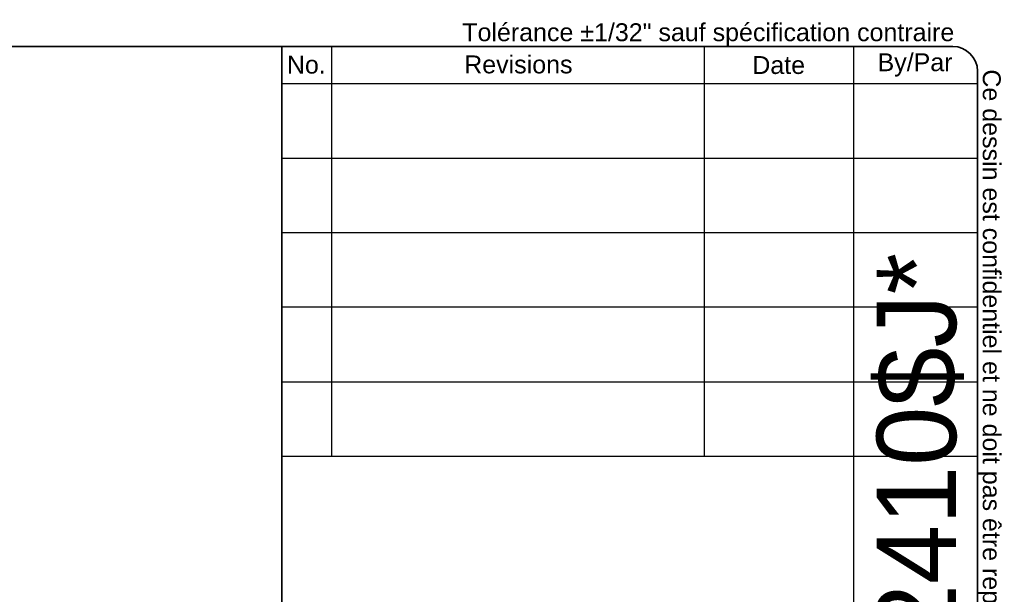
# Model space of a CAD drawing. Header units: inches. Extents: x 3 to 173, y 3 to 113.
# Tile 8 of 8: x 122 to 173, y 83 to 113. Entities that reach past the tile are written whole.
import ezdxf
from ezdxf.enums import TextEntityAlignment as Align

# ---------------------------------------------------------------- set-up
doc = ezdxf.new("R2010")
doc.units = ezdxf.units.IN
doc.header["$LTSCALE"] = 10.4
doc.header["$MEASUREMENT"] = 0
doc.layers.get('0').update_dxf_attribs({"lineweight": 25})
doc.layers.add('Sketch Geometry(ANSI)', color=7, linetype='Continuous', lineweight=25)
doc.layers.add('Symbols(ANSI)', color=7, linetype='Continuous', lineweight=25)
doc.styles.add('Current-ANSI', font='arial.ttf')
doc.styles.add('Text Style44', font='arialbd.ttf')
doc.styles.add('Text Style83', font='FRE3OF9X.TTF')

# ---------------------------------------------------------------- blocks, each defined once
blk = doc.blocks.new('Title Blocks EXM - ANSI B')
at = {"layer": 'Sketch Geometry(ANSI)'}
for p, q in [((13.25, 10.687), (16.625, 10.687)), ((13.5, 10.687), (13.5, 8.625)), ((15.375, 10.687), (15.375, 8.625)), ((16.125, 10.687), (16.125, 3.5)), ((16.75, 10.562), (16.75, 0.375)), ((13.25, 10.5), (16.75, 10.5)), ((13.25, 10.125), (16.75, 10.125)), ((13.25, 9.75), (16.75, 9.75)), ((16.75, 9.375), (13.25, 9.375)), ((13.25, 9), (16.75, 9)), ((16.75, 9), (16.75, 8.625)), ((13.25, 8.625), (16.75, 8.625))]:
    blk.add_line(p, q, dxfattribs=at)
at = {"layer": 'Sketch Geometry(ANSI)', "linetype": 'Continuous', "lineweight": 35}
for q in [(13.25, 10.687), (13.25, 3.5)]:
    blk.add_line((13.25, 8.625), q, dxfattribs=at)
at = {"layer": 'Sketch Geometry(ANSI)'}
blk.add_arc((16.625, 10.562), 0.125, 0, 90, dxfattribs=at)
at = {"layer": 'Symbols(ANSI)', "color": 7, "char_height": 0.09, "attachment_point": 5, "style": 'Current-ANSI'}
for s, insert, width in [('No.', (13.3727, 10.5947), 0.250391), ('Revisions', (14.4395, 10.5958), 1.873306), ('By/Par', (16.4354, 10.5938), 0.622018), ('Date', (15.7494, 10.5928), 0.751347)]:
    blk.add_mtext(s, dxfattribs=dict(at, insert=insert, width=width))
at = {"layer": 'Symbols(ANSI)', "color": 7, "style": 'Current-ANSI'}
for tag, p in [('REV1', (13.3753, 10.3127)), ('REV1DATE', (15.7496, 10.31)), ('REV1BY', (16.4371, 10.3133)), ('REV2', (13.3734, 9.9377)), ('REV2DATE', (15.7475, 9.9406)), ('REV2BY', (16.4372, 9.9385)), ('REV3', (13.3741, 9.563)), ('REV3DATE', (15.7516, 9.563)), ('REV3BY', (16.4372, 9.5635)), ('REV4', (13.3766, 9.1879)), ('REV4DATE', (15.7516, 9.1879)), ('REV4BY', (16.4411, 9.1885)), ('REV5', (13.3734, 8.8129)), ('REV5DATE', (15.7516, 8.8129)), ('REV5BY', (16.4379, 8.8113)), ('MFG_APPROVED_DATE', (16.3934, 2.3745)), ('DETAIL_REV', (16.2494, 0.9257))]:
    blk.add_attdef(tag, text='', height=0.09, dxfattribs=at).set_placement(p, align=Align.MIDDLE_CENTER)
for tag, p in [('REV1DESC', (13.5255, 10.3098)), ('REV2DESC', (13.5253, 9.9374)), ('REV3DESC', (13.528, 9.5635)), ('REV4DESC', (13.533, 9.1903)), ('REV5DESC', (13.5322, 8.8113)), ('COMPANY', (14.1202, 2.375))]:
    blk.add_attdef(tag, text='', height=0.09, dxfattribs=at).set_placement(p, align=Align.MIDDLE_LEFT)
at = {"layer": 'Symbols(ANSI)', "color": 7, "style": 'Text Style83'}
blk.add_attdef('BARCODE_001', (16.6422, 3.9376), '', height=0.4, rotation=90, dxfattribs=at)
at = {"layer": 'Symbols(ANSI)', "color": 7}
for tag, p, height, style in [('IDW_DATE_001', (16.1526, 2.0799), 0.09, 'Current-ANSI'), ('MATERIEL_001', (13.9591, 1.7815), 0.09, 'Current-ANSI'), ('FINISH_001', (16.1353, 1.4698), 0.09, 'Current-ANSI'), ('COLOR_001', (14.0553, 1.4037), 0.09, 'Current-ANSI'), ('FINISH_002', (16.0762, 1.3198), 0.09, 'Current-ANSI'), ('IDW_DESC_001', (13.5555, 0.8851), 0.09, 'Current-ANSI'), ('Sheet_Number_001', (16.3428, 0.5799), 0.09, 'Current-ANSI'), ('IDW_REV_001', (15.9474, 0.3552), 0.14, 'Text Style44'), ('IDW_NAME_001', (13.7558, 0.3043), 0.14, 'Text Style44'), ('Number_of_sheets_001', (16.5509, 0.3301), 0.09, 'Current-ANSI')]:
    blk.add_attdef(tag, p, '', height=height, dxfattribs=dict(at, style=style))
blk = doc.blocks.new('Borders 2_EXM - B (Inch)')
at = {"layer": 'Sketch Geometry(ANSI)', "linetype": 'Continuous', "lineweight": 35}
for p, q in [((16.3979, 10.6915), (0.5229, 10.6915)), ((16.5229, 0.3795), (16.5229, 10.5665))]:
    blk.add_line(p, q, dxfattribs=at)
blk.add_arc((16.3979, 10.5665), 0.125, 0, 90, dxfattribs=at)
at = {"layer": 'Symbols(ANSI)', "color": 7, "insert": (13.9302, 10.6908), "char_height": 0.09, "attachment_point": 7, "style": 'Current-ANSI'}
blk.add_mtext('Tolérance ±1/32" sauf spécification contraire', dxfattribs=at)
at = {"layer": 'Symbols(ANSI)', "color": 7, "insert": (16.5222, 10.576), "char_height": 0.09, "attachment_point": 7, "rotation": 270, "style": 'Current-ANSI'}
blk.add_mtext('Ce dessin est confidentiel et ne doit pas être reproduit ou utilisé sans le consentement de EXM', dxfattribs=at)
at = {"layer": 'Symbols(ANSI)', "color": 7, "style": 'Current-ANSI'}
blk.add_attdef('FILENAME_AND_PATH_001', (5.9364, 10.7181), '', height=0.09, dxfattribs=at)

msp = doc.modelspace()

# ---------------------------------------------------------------- block references
at = {"xscale": 10.4, "yscale": 10.4, "zscale": 10.4}
msp.add_blockref('Borders 2_EXM - B (Inch)', (0, 0), dxfattribs=at)
ref = msp.add_blockref('Title Blocks EXM - ANSI B', (-2.362, 0.047), dxfattribs=dict(xscale=10.4, yscale=10.4, zscale=10.4))
ref.add_attrib('BARCODE_001', '*$H5412ESB242410$J*', (170.717, 40.998), dxfattribs={"layer": 'Symbols(ANSI)', "color": 7, "height": 4.16, "rotation": 90, "style": 'Text Style83'})

doc.saveas('drawing.dxf')
